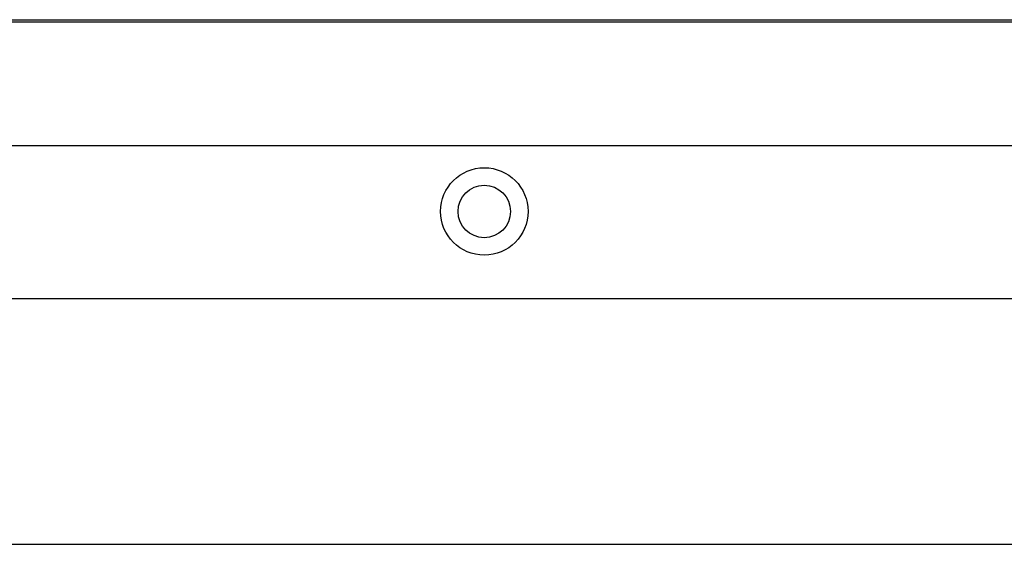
# Model space of a CAD drawing. Header units: millimetres. Extents: x 6964 to 8548, y -230 to 508.
# Tile 85 of 137: x 7261 to 7351, y 139 to 187. Entities that reach past the tile are written whole.
import ezdxf

# ---------------------------------------------------------------- set-up
doc = ezdxf.new("R2010")
doc.units = ezdxf.units.MM
doc.header["$LTSCALE"] = 3
doc.layers.add('layer 1', color=7, linetype='Continuous')

msp = doc.modelspace()

# ---------------------------------------------------------------- linework, layer by layer
at = {"linetype": 'Continuous', "lineweight": 30}
for p, q in [((7059.322, 186.894), (7420.175, 186.894)), ((7439.249, 175.55), (7040.249, 175.55)), ((7435.749, 161.55), (7043.749, 161.55))]:
    msp.add_line(p, q, dxfattribs=at)
at = {"color": 1}
msp.add_line((6964.349, 139.099), (8121.422, 139.099), dxfattribs=at)
at = {"linetype": 'Continuous', "lineweight": 30}
for radius in [4, 2.4]:
    msp.add_circle((7303.749, 169.55), radius, dxfattribs=at)
at = {"layer": 'layer 1'}
msp.add_open_spline([(7059.322, 187.094), (7059.322, 187.094), (7420.175, 187.094), (7420.175, 187.094)], degree=3, dxfattribs=at)

doc.saveas('drawing.dxf')
